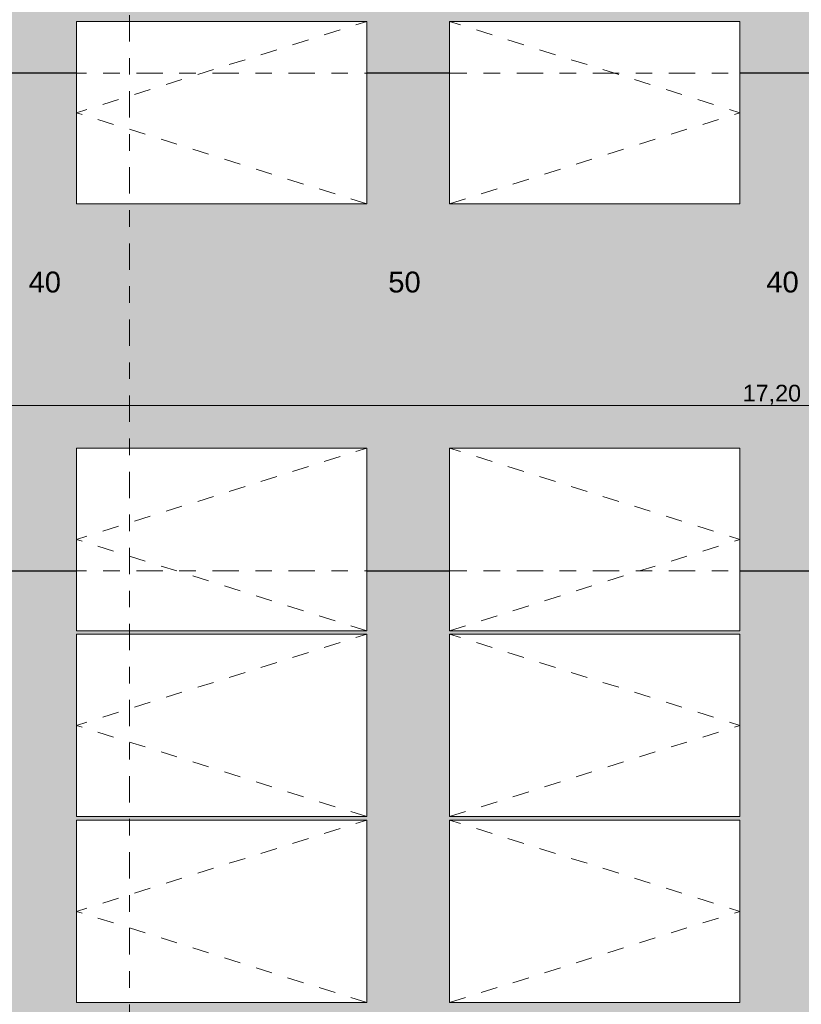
# Model space of a CAD drawing. Header units: metres. Extents: x -180 to 4, y -47 to 4.
# Tile 160 of 256: x -91.83 to -87.12, y -25.56 to -19.62. Entities that reach past the tile are written whole.
import ezdxf

# ---------------------------------------------------------------- set-up
doc = ezdxf.new("R2010")
doc.units = ezdxf.units.M
doc.header["$LTSCALE"] = 0.05
doc.header["$PDMODE"] = 1
doc.header["$PDSIZE"] = -2
doc.linetypes.add('Linienart-53', pattern=[5.291531, 3.175, -1.058062, 0.352704, -0.705764])
doc.linetypes.add('VW-01 Strichlinie kurz', pattern=[1.999894, 0.999947, -0.999947])
doc.layers.get('0').update_dxf_attribs({"lineweight": 25})
for name, color, linetype, lineweight, true_color in [('30 -35 Decken- 1 Konstruktion-Träger- Stahlbeton', 7, 'Continuous', 13, 0x33aa00), ('30 -35 Decken- 11 Bodendurchbruch', 7, 'Continuous', 15, 0x599559), ('30 -36 Dächer- 1 Konstruktion', 7, 'Continuous', 35, 0x6666cc), ('30 -36 Dächer- 3 Dachbeläge', 7, 'Continuous', 15, 0x9999ff), ('30 -36 Dächer- 3 Dachbeläge Gründach', 250, 'Continuous', 9, 0x333333), ('40 -44 Elektr. Anlagen- 2 Eigenstromversorgungsanlagen', 7, 'Continuous', 5, 0xff6633), ('70 -72 Beschriftung- 1 Beschriftung allgemein', 7, 'Continuous', 9, 0xff6633), ('70 -76 Bemaßung- 2 Allgemein', 7, 'Continuous', 5, 0x6666cc), ('Dachflächen Moblierung', 7, 'Continuous', 9, 0x888888)]:
    doc.layers.add(name, color=color, linetype=linetype, lineweight=lineweight, true_color=true_color)
doc.layers.add('70 -71 Achsen- 1 Gebäudeachsen', color=7, linetype='Linienart-53', lineweight=18)
doc.layers.add('Keine', color=7, linetype='Continuous', lineweight=9)
doc.styles.add('Arial', font='arial.ttf')
doc.dimstyles.new('k+k_klein', dxfattribs={"dimtxt": 0.075516, "dimasz": 0.05302, "dimexe": 0.05, "dimexo": 0.15, "dimgap": 0.005, "dimtad": 1, "dimdec": 3, "dimtxsty": 'Arial', "dimblk": 'VW_SLASH-2', "dimblk1": 'VW_SLASH-2', "dimblk2": 'VW_SLASH-2', "dimcen": 0, "dimdle": 0.025, "dimadec": 3, "dimazin": 0, "dimtfac": 0.75, "dimtdec": 3, "dimtix": 1, "dimtmove": 0, "dimatfit": 0, "dimldrblk": 'VW_FILLEDARROW', "dimfxl": 0.1, "dimfxlon": 1, "dimfrac": 2, "dimtolj": 1, "dimarcsym": 0})

# ---------------------------------------------------------------- blocks, each defined once
blk = doc.blocks.new('Gruppe')
at = {"color": 255, "linetype": 'Continuous', "lineweight": 5, "transparency": 33554687}
for points in [[(-99.811, -19.947), (-74.281, -19.947), (-74.281, -20.337), (-50.311, -20.337), (-50.311, -19.947), (-24.781, -19.947), (-24.781, -20.337), (-0.031, -20.337), (-0.031, -11.697), (-33.811, -11.697), (-33.811, -11.307), (-49.531, -11.307), (-49.531, -11.697), (-83.311, -11.697), (-83.311, -11.307), (-99.811, -11.307)], [(-74.281, -31.587), (-99.811, -31.587), (-99.811, -22.947), (-74.281, -22.947)]]:
    blk.add_wipeout(points, dxfattribs=at).dxf.layer = '30 -36 Dächer- 1 Konstruktion'
at = {"layer": '30 -36 Dächer- 1 Konstruktion', "color": 7, "linetype": 'Continuous', "lineweight": 5, "transparency": 33554687, "flags": 128}
for points in [[(-99.811, -19.947), (-74.281, -19.947), (-74.281, -20.337), (-50.311, -20.337), (-50.311, -19.947), (-24.781, -19.947), (-24.781, -20.337), (-0.031, -20.337), (-0.031, -11.697), (-33.811, -11.697), (-33.811, -11.307), (-49.531, -11.307), (-49.531, -11.697), (-83.311, -11.697), (-83.311, -11.307), (-99.811, -11.307)], [(-74.281, -31.587), (-99.811, -31.587), (-99.811, -22.947), (-74.281, -22.947)]]:
    blk.add_lwpolyline(points, close=True, dxfattribs=at)
at = {"color": 255, "linetype": 'Continuous', "lineweight": 5, "transparency": 33554687}
for points in [[(-99.811, -19.947), (-74.281, -19.947), (-74.281, -20.337), (-50.311, -20.337), (-50.311, -19.947), (-24.781, -19.947), (-24.781, -20.337), (-0.031, -20.337), (-0.031, -11.697), (-33.811, -11.697), (-33.811, -11.307), (-49.531, -11.307), (-49.531, -11.697), (-83.311, -11.697), (-83.311, -11.307), (-99.811, -11.307)], [(-74.281, -31.587), (-99.811, -31.587), (-99.811, -22.947), (-74.281, -22.947)]]:
    blk.add_wipeout(points, dxfattribs=at).dxf.layer = '30 -36 Dächer- 1 Konstruktion'
at = {"layer": '30 -36 Dächer- 1 Konstruktion', "color": 7, "linetype": 'Continuous', "lineweight": 5, "transparency": 33554687, "flags": 128}
for points in [[(-99.811, -19.947), (-74.281, -19.947), (-74.281, -20.337), (-50.311, -20.337), (-50.311, -19.947), (-24.781, -19.947), (-24.781, -20.337), (-0.031, -20.337), (-0.031, -11.697), (-33.811, -11.697), (-33.811, -11.307), (-49.531, -11.307), (-49.531, -11.697), (-83.311, -11.697), (-83.311, -11.307), (-99.811, -11.307)], [(-74.281, -31.587), (-99.811, -31.587), (-99.811, -22.947), (-74.281, -22.947)]]:
    blk.add_lwpolyline(points, close=True, dxfattribs=at)
at = {"color": 255, "linetype": 'Continuous', "lineweight": 5, "transparency": 33554687}
for points in [[(-99.811, -19.947), (-74.281, -19.947), (-74.281, -20.337), (-50.311, -20.337), (-50.311, -19.947), (-24.781, -19.947), (-24.781, -20.337), (-0.031, -20.337), (-0.031, -11.697), (-33.811, -11.697), (-33.811, -11.307), (-49.531, -11.307), (-49.531, -11.697), (-83.311, -11.697), (-83.311, -11.307), (-99.811, -11.307)], [(-74.281, -31.587), (-99.811, -31.587), (-99.811, -22.947), (-74.281, -22.947)]]:
    blk.add_wipeout(points, dxfattribs=at).dxf.layer = '30 -36 Dächer- 1 Konstruktion'
at = {"layer": '30 -36 Dächer- 1 Konstruktion', "color": 7, "linetype": 'Continuous', "lineweight": 5, "transparency": 33554687, "flags": 128}
for points in [[(-99.811, -19.947), (-74.281, -19.947), (-74.281, -20.337), (-50.311, -20.337), (-50.311, -19.947), (-24.781, -19.947), (-24.781, -20.337), (-0.031, -20.337), (-0.031, -11.697), (-33.811, -11.697), (-33.811, -11.307), (-49.531, -11.307), (-49.531, -11.697), (-83.311, -11.697), (-83.311, -11.307), (-99.811, -11.307)], [(-74.281, -31.587), (-99.811, -31.587), (-99.811, -22.947), (-74.281, -22.947)]]:
    blk.add_lwpolyline(points, close=True, dxfattribs=at)
at = {"color": 255, "linetype": 'Continuous', "lineweight": 5, "transparency": 33554687}
for points in [[(-99.811, -19.947), (-74.281, -19.947), (-74.281, -20.337), (-50.311, -20.337), (-50.311, -19.947), (-24.781, -19.947), (-24.781, -20.337), (-0.031, -20.337), (-0.031, -11.697), (-33.811, -11.697), (-33.811, -11.307), (-49.531, -11.307), (-49.531, -11.697), (-83.311, -11.697), (-83.311, -11.307), (-99.811, -11.307)], [(-74.281, -31.587), (-99.811, -31.587), (-99.811, -22.947), (-74.281, -22.947)]]:
    blk.add_wipeout(points, dxfattribs=at).dxf.layer = '30 -36 Dächer- 1 Konstruktion'
at = {"layer": '30 -36 Dächer- 1 Konstruktion', "color": 7, "linetype": 'Continuous', "lineweight": 5, "transparency": 33554687, "flags": 128}
for points in [[(-99.811, -19.947), (-74.281, -19.947), (-74.281, -20.337), (-50.311, -20.337), (-50.311, -19.947), (-24.781, -19.947), (-24.781, -20.337), (-0.031, -20.337), (-0.031, -11.697), (-33.811, -11.697), (-33.811, -11.307), (-49.531, -11.307), (-49.531, -11.697), (-83.311, -11.697), (-83.311, -11.307), (-99.811, -11.307)], [(-74.281, -31.587), (-99.811, -31.587), (-99.811, -22.947), (-74.281, -22.947)]]:
    blk.add_lwpolyline(points, close=True, dxfattribs=at)
at = {"color": 255, "linetype": 'Continuous', "lineweight": 5, "transparency": 33554687}
for points in [[(-99.811, -19.947), (-74.281, -19.947), (-74.281, -20.337), (-50.311, -20.337), (-50.311, -19.947), (-24.781, -19.947), (-24.781, -20.337), (-0.031, -20.337), (-0.031, -11.697), (-33.811, -11.697), (-33.811, -11.307), (-49.531, -11.307), (-49.531, -11.697), (-83.311, -11.697), (-83.311, -11.307), (-99.811, -11.307)], [(-74.281, -31.587), (-99.811, -31.587), (-99.811, -22.947), (-74.281, -22.947)]]:
    blk.add_wipeout(points, dxfattribs=at).dxf.layer = '30 -36 Dächer- 1 Konstruktion'
at = {"layer": '30 -36 Dächer- 1 Konstruktion', "color": 7, "linetype": 'Continuous', "lineweight": 5, "transparency": 33554687, "flags": 128}
for points in [[(-99.811, -19.947), (-74.281, -19.947), (-74.281, -20.337), (-50.311, -20.337), (-50.311, -19.947), (-24.781, -19.947), (-24.781, -20.337), (-0.031, -20.337), (-0.031, -11.697), (-33.811, -11.697), (-33.811, -11.307), (-49.531, -11.307), (-49.531, -11.697), (-83.311, -11.697), (-83.311, -11.307), (-99.811, -11.307)], [(-74.281, -31.587), (-99.811, -31.587), (-99.811, -22.947), (-74.281, -22.947)]]:
    blk.add_lwpolyline(points, close=True, dxfattribs=at)
blk = doc.blocks.new('Gruppe-1')
at = {"color": 255, "linetype": 'Continuous', "lineweight": 5, "transparency": 33554687}
blk.add_wipeout([(-99.811, -19.947), (-74.281, -19.947), (-74.281, -22.947), (-99.811, -22.947)], dxfattribs=at).dxf.layer = '30 -36 Dächer- 1 Konstruktion'
at = {"layer": '30 -36 Dächer- 1 Konstruktion', "color": 7, "linetype": 'Continuous', "lineweight": 5, "transparency": 33554687, "flags": 128}
blk.add_lwpolyline([(-99.811, -19.947), (-74.281, -19.947), (-74.281, -22.947), (-99.811, -22.947)], close=True, dxfattribs=at)
at = {"color": 255, "linetype": 'Continuous', "lineweight": 5, "transparency": 33554687}
blk.add_wipeout([(-99.811, -19.947), (-74.281, -19.947), (-74.281, -22.947), (-99.811, -22.947)], dxfattribs=at).dxf.layer = '30 -36 Dächer- 1 Konstruktion'
at = {"layer": '30 -36 Dächer- 1 Konstruktion', "color": 7, "linetype": 'Continuous', "lineweight": 5, "transparency": 33554687, "flags": 128}
blk.add_lwpolyline([(-99.811, -19.947), (-74.281, -19.947), (-74.281, -22.947), (-99.811, -22.947)], close=True, dxfattribs=at)
at = {"color": 255, "linetype": 'Continuous', "lineweight": 5, "transparency": 33554687}
blk.add_wipeout([(-99.811, -19.947), (-74.281, -19.947), (-74.281, -22.947), (-99.811, -22.947)], dxfattribs=at).dxf.layer = '30 -36 Dächer- 1 Konstruktion'
at = {"layer": '30 -36 Dächer- 1 Konstruktion', "color": 7, "linetype": 'Continuous', "lineweight": 5, "transparency": 33554687, "flags": 128}
blk.add_lwpolyline([(-99.811, -19.947), (-74.281, -19.947), (-74.281, -22.947), (-99.811, -22.947)], close=True, dxfattribs=at)
at = {"color": 255, "linetype": 'Continuous', "lineweight": 5, "transparency": 33554687}
blk.add_wipeout([(-99.811, -19.947), (-74.281, -19.947), (-74.281, -22.947), (-99.811, -22.947)], dxfattribs=at).dxf.layer = '30 -36 Dächer- 1 Konstruktion'
at = {"layer": '30 -36 Dächer- 1 Konstruktion', "color": 7, "linetype": 'Continuous', "lineweight": 5, "transparency": 33554687, "flags": 128}
blk.add_lwpolyline([(-99.811, -19.947), (-74.281, -19.947), (-74.281, -22.947), (-99.811, -22.947)], close=True, dxfattribs=at)
at = {"color": 255, "linetype": 'Continuous', "lineweight": 5, "transparency": 33554687}
blk.add_wipeout([(-99.811, -19.947), (-74.281, -19.947), (-74.281, -22.947), (-99.811, -22.947)], dxfattribs=at).dxf.layer = '30 -36 Dächer- 1 Konstruktion'
at = {"layer": '30 -36 Dächer- 1 Konstruktion', "color": 7, "linetype": 'Continuous', "lineweight": 5, "transparency": 33554687, "flags": 128}
blk.add_lwpolyline([(-99.811, -19.947), (-74.281, -19.947), (-74.281, -22.947), (-99.811, -22.947)], close=True, dxfattribs=at)
blk = doc.blocks.new('_04-Dach (2D)')
at = {"layer": '30 -36 Dächer- 1 Konstruktion', "flags": 128}
for points in [[(-99.811, -19.947), (-74.281, -19.947), (-74.281, -20.337), (-50.311, -20.337), (-50.311, -19.947), (-24.781, -19.947), (-24.781, -20.337), (-0.031, -20.337), (-0.031, -11.697), (-33.811, -11.697), (-33.811, -11.307), (-49.531, -11.307), (-49.531, -11.697), (-83.311, -11.697), (-83.311, -11.307), (-99.811, -11.307)], [(-74.281, -31.587), (-99.811, -31.587), (-99.811, -22.947), (-74.281, -22.947)]]:
    blk.add_lwpolyline(points, close=True, dxfattribs=at)
at = {"layer": '30 -36 Dächer- 1 Konstruktion', "color": 7, "linetype": 'Continuous', "lineweight": 25, "transparency": 33554687}
for points in [[(-74.281, -19.947), (-74.281, -19.947), (-99.811, -19.947), (-99.811, -19.947), (-74.281, -19.947)], [(-99.811, -19.947), (-74.281, -19.947)], [(-74.281, -19.947), (-99.811, -19.947)], [(-99.811, -22.947), (-99.811, -22.947), (-74.281, -22.947), (-74.281, -22.947), (-99.811, -22.947)], [(-99.811, -22.947), (-99.811, -31.587), (-74.281, -31.587), (-74.281, -22.947), (-99.811, -22.947)], [(-74.281, -22.947), (-74.281, -31.587), (-99.811, -31.587), (-99.811, -22.947), (-74.281, -22.947)]]:
    blk.add_lwpolyline(points, dxfattribs=at)
at = {"layer": '30 -36 Dächer- 1 Konstruktion', "color": 7, "linetype": 'Continuous', "lineweight": 5, "transparency": 33554687}
for points in [[(-74.281, -19.947), (-74.281, -19.947), (-99.811, -19.947), (-99.811, -19.947), (-74.281, -19.947)], [(-99.811, -19.947), (-74.281, -19.947)], [(-74.281, -19.947), (-99.811, -19.947)], [(-74.281, -19.947), (-74.281, -19.947), (-99.811, -19.947), (-99.811, -19.947), (-74.281, -19.947)], [(-99.811, -19.947), (-74.281, -19.947)], [(-74.281, -19.947), (-99.811, -19.947)], [(-74.281, -19.947), (-74.281, -19.947), (-99.811, -19.947), (-99.811, -19.947), (-74.281, -19.947)], [(-99.811, -19.947), (-74.281, -19.947)], [(-74.281, -19.947), (-99.811, -19.947)], [(-99.811, -22.947), (-99.811, -22.947), (-74.281, -22.947), (-74.281, -22.947), (-99.811, -22.947)], [(-99.811, -22.947), (-99.811, -31.587), (-74.281, -31.587), (-74.281, -22.947), (-99.811, -22.947)], [(-74.281, -22.947), (-74.281, -31.587), (-99.811, -31.587), (-99.811, -22.947), (-74.281, -22.947)], [(-99.811, -22.947), (-99.811, -22.947), (-74.281, -22.947), (-74.281, -22.947), (-99.811, -22.947)], [(-99.811, -22.947), (-99.811, -31.587), (-74.281, -31.587), (-74.281, -22.947), (-99.811, -22.947)], [(-74.281, -22.947), (-74.281, -31.587), (-99.811, -31.587), (-99.811, -22.947), (-74.281, -22.947)], [(-99.811, -22.947), (-99.811, -22.947), (-74.281, -22.947), (-74.281, -22.947), (-99.811, -22.947)], [(-99.811, -22.947), (-99.811, -31.587), (-74.281, -31.587), (-74.281, -22.947), (-99.811, -22.947)], [(-74.281, -22.947), (-74.281, -31.587), (-99.811, -31.587), (-99.811, -22.947), (-74.281, -22.947)]]:
    blk.add_lwpolyline(points, dxfattribs=at)
at = {"layer": '30 -36 Dächer- 1 Konstruktion', "color": 7, "linetype": 'Continuous', "lineweight": 13, "transparency": 33554687}
for points in [[(-74.281, -19.947), (-74.281, -19.947), (-99.811, -19.947), (-99.811, -19.947), (-74.281, -19.947)], [(-99.811, -19.947), (-74.281, -19.947)], [(-74.281, -19.947), (-99.811, -19.947)], [(-99.811, -22.947), (-99.811, -22.947), (-74.281, -22.947), (-74.281, -22.947), (-99.811, -22.947)], [(-99.811, -22.947), (-99.811, -31.587), (-74.281, -31.587), (-74.281, -22.947), (-99.811, -22.947)], [(-74.281, -22.947), (-74.281, -31.587), (-99.811, -31.587), (-99.811, -22.947), (-74.281, -22.947)]]:
    blk.add_lwpolyline(points, dxfattribs=at)
at = {"layer": '30 -35 Decken- 1 Konstruktion-Träger- Stahlbeton', "color": 7}
blk.add_blockref('Gruppe', (0, 0), dxfattribs=at)
at = {"layer": '30 -36 Dächer- 1 Konstruktion', "flags": 128}
blk.add_lwpolyline([(-99.811, -19.947), (-74.281, -19.947), (-74.281, -22.947), (-99.811, -22.947)], close=True, dxfattribs=at)
at = {"layer": '30 -36 Dächer- 1 Konstruktion', "color": 7, "linetype": 'Continuous', "lineweight": 25, "transparency": 33554687}
for points in [[(-99.811, -19.947), (-99.811, -19.947), (-74.281, -19.947), (-74.281, -19.947), (-99.811, -19.947)], [(-74.281, -22.947), (-74.281, -19.947), (-99.811, -19.947), (-99.811, -22.947), (-74.281, -22.947)], [(-99.811, -22.947), (-99.811, -19.947), (-74.281, -19.947), (-74.281, -22.947), (-99.811, -22.947)], [(-74.281, -22.947), (-74.281, -22.947), (-99.811, -22.947), (-99.811, -22.947), (-74.281, -22.947)]]:
    blk.add_lwpolyline(points, dxfattribs=at)
at = {"layer": '30 -36 Dächer- 1 Konstruktion', "color": 7, "linetype": 'Continuous', "lineweight": 5, "transparency": 33554687}
for points in [[(-99.811, -19.947), (-99.811, -19.947), (-74.281, -19.947), (-74.281, -19.947), (-99.811, -19.947)], [(-74.281, -22.947), (-74.281, -19.947), (-99.811, -19.947), (-99.811, -22.947), (-74.281, -22.947)], [(-99.811, -22.947), (-99.811, -19.947), (-74.281, -19.947), (-74.281, -22.947), (-99.811, -22.947)], [(-99.811, -19.947), (-99.811, -19.947), (-74.281, -19.947), (-74.281, -19.947), (-99.811, -19.947)], [(-74.281, -22.947), (-74.281, -19.947), (-99.811, -19.947), (-99.811, -22.947), (-74.281, -22.947)], [(-99.811, -22.947), (-99.811, -19.947), (-74.281, -19.947), (-74.281, -22.947), (-99.811, -22.947)], [(-99.811, -19.947), (-99.811, -19.947), (-74.281, -19.947), (-74.281, -19.947), (-99.811, -19.947)], [(-74.281, -22.947), (-74.281, -19.947), (-99.811, -19.947), (-99.811, -22.947), (-74.281, -22.947)], [(-99.811, -22.947), (-99.811, -19.947), (-74.281, -19.947), (-74.281, -22.947), (-99.811, -22.947)], [(-74.281, -22.947), (-74.281, -22.947), (-99.811, -22.947), (-99.811, -22.947), (-74.281, -22.947)], [(-74.281, -22.947), (-74.281, -22.947), (-99.811, -22.947), (-99.811, -22.947), (-74.281, -22.947)], [(-74.281, -22.947), (-74.281, -22.947), (-99.811, -22.947), (-99.811, -22.947), (-74.281, -22.947)]]:
    blk.add_lwpolyline(points, dxfattribs=at)
at = {"layer": '30 -36 Dächer- 1 Konstruktion', "color": 7, "linetype": 'Continuous', "lineweight": 13, "transparency": 33554687}
for points in [[(-99.811, -19.947), (-99.811, -19.947), (-74.281, -19.947), (-74.281, -19.947), (-99.811, -19.947)], [(-74.281, -22.947), (-74.281, -19.947), (-99.811, -19.947), (-99.811, -22.947), (-74.281, -22.947)], [(-99.811, -22.947), (-99.811, -19.947), (-74.281, -19.947), (-74.281, -22.947), (-99.811, -22.947)], [(-74.281, -22.947), (-74.281, -22.947), (-99.811, -22.947), (-99.811, -22.947), (-74.281, -22.947)]]:
    blk.add_lwpolyline(points, dxfattribs=at)
at = {"layer": '30 -35 Decken- 1 Konstruktion-Träger- Stahlbeton', "color": 7}
blk.add_blockref('Gruppe-1', (0, 0), dxfattribs=at)
blk = doc.blocks.new('Gruppe-232')
at = {"color": 255, "linetype": 'Continuous', "lineweight": 9, "transparency": 33554687}
blk.add_wipeout([(-91.49, -22.2072), (-89.74, -22.2072), (-89.74, -23.3072), (-91.49, -23.3072)], dxfattribs=at).dxf.layer = '40 -44 Elektr. Anlagen- 2 Eigenstromversorgungsanlagen'
at = {"layer": '40 -44 Elektr. Anlagen- 2 Eigenstromversorgungsanlagen', "color": 7, "linetype": 'Continuous', "lineweight": 9, "transparency": 33554687, "flags": 128}
blk.add_lwpolyline([(-91.49, -22.2072), (-89.74, -22.2072), (-89.74, -23.3072), (-91.49, -23.3072)], close=True, dxfattribs=at)
at = {"layer": 'Dachflächen Moblierung', "color": 8, "linetype": 'VW-01 Strichlinie kurz', "lineweight": 5, "flags": 128}
blk.add_lwpolyline([(-89.74, -23.3072), (-91.49, -22.7572), (-89.74, -22.2072)], dxfattribs=at)
blk = doc.blocks.new('Gruppe-233')
at = {"color": 255, "linetype": 'Continuous', "lineweight": 9, "transparency": 33554687}
blk.add_wipeout([(-91.49, -23.3282), (-89.74, -23.3282), (-89.74, -24.4282), (-91.49, -24.4282)], dxfattribs=at).dxf.layer = '40 -44 Elektr. Anlagen- 2 Eigenstromversorgungsanlagen'
at = {"layer": '40 -44 Elektr. Anlagen- 2 Eigenstromversorgungsanlagen', "color": 7, "linetype": 'Continuous', "lineweight": 9, "transparency": 33554687, "flags": 128}
blk.add_lwpolyline([(-91.49, -23.3282), (-89.74, -23.3282), (-89.74, -24.4282), (-91.49, -24.4282)], close=True, dxfattribs=at)
at = {"layer": 'Dachflächen Moblierung', "color": 8, "linetype": 'VW-01 Strichlinie kurz', "lineweight": 5, "flags": 128}
blk.add_lwpolyline([(-89.74, -24.4282), (-91.49, -23.8782), (-89.74, -23.3282)], dxfattribs=at)
blk = doc.blocks.new('Gruppe-234')
at = {"color": 255, "linetype": 'Continuous', "lineweight": 9, "transparency": 33554687}
blk.add_wipeout([(-91.49, -24.4492), (-89.74, -24.4492), (-89.74, -25.5492), (-91.49, -25.5492)], dxfattribs=at).dxf.layer = '40 -44 Elektr. Anlagen- 2 Eigenstromversorgungsanlagen'
at = {"layer": '40 -44 Elektr. Anlagen- 2 Eigenstromversorgungsanlagen', "color": 7, "linetype": 'Continuous', "lineweight": 9, "transparency": 33554687, "flags": 128}
blk.add_lwpolyline([(-91.49, -24.4492), (-89.74, -24.4492), (-89.74, -25.5492), (-91.49, -25.5492)], close=True, dxfattribs=at)
at = {"layer": 'Dachflächen Moblierung', "color": 8, "linetype": 'VW-01 Strichlinie kurz', "lineweight": 5, "flags": 128}
blk.add_lwpolyline([(-89.74, -25.5492), (-91.49, -24.9992), (-89.74, -24.4492)], dxfattribs=at)
blk = doc.blocks.new('Gruppe-237')
at = {"color": 255, "linetype": 'Continuous', "lineweight": 9, "transparency": 33554687}
blk.add_wipeout([(-89.24, -22.2072), (-87.49, -22.2072), (-87.49, -23.3072), (-89.24, -23.3072)], dxfattribs=at).dxf.layer = '40 -44 Elektr. Anlagen- 2 Eigenstromversorgungsanlagen'
at = {"layer": '40 -44 Elektr. Anlagen- 2 Eigenstromversorgungsanlagen', "color": 7, "linetype": 'Continuous', "lineweight": 9, "transparency": 33554687, "flags": 128}
blk.add_lwpolyline([(-89.24, -22.2072), (-87.49, -22.2072), (-87.49, -23.3072), (-89.24, -23.3072)], close=True, dxfattribs=at)
at = {"layer": 'Dachflächen Moblierung', "color": 8, "linetype": 'VW-01 Strichlinie kurz', "lineweight": 5, "flags": 128}
blk.add_lwpolyline([(-89.24, -23.3072), (-87.49, -22.7572), (-89.24, -22.2072)], dxfattribs=at)
blk = doc.blocks.new('Gruppe-238')
at = {"color": 255, "linetype": 'Continuous', "lineweight": 9, "transparency": 33554687}
blk.add_wipeout([(-89.24, -23.3282), (-87.49, -23.3282), (-87.49, -24.4282), (-89.24, -24.4282)], dxfattribs=at).dxf.layer = '40 -44 Elektr. Anlagen- 2 Eigenstromversorgungsanlagen'
at = {"layer": '40 -44 Elektr. Anlagen- 2 Eigenstromversorgungsanlagen', "color": 7, "linetype": 'Continuous', "lineweight": 9, "transparency": 33554687, "flags": 128}
blk.add_lwpolyline([(-89.24, -23.3282), (-87.49, -23.3282), (-87.49, -24.4282), (-89.24, -24.4282)], close=True, dxfattribs=at)
at = {"layer": 'Dachflächen Moblierung', "color": 8, "linetype": 'VW-01 Strichlinie kurz', "lineweight": 5, "flags": 128}
blk.add_lwpolyline([(-89.24, -24.4282), (-87.49, -23.8782), (-89.24, -23.3282)], dxfattribs=at)
blk = doc.blocks.new('Gruppe-239')
at = {"color": 255, "linetype": 'Continuous', "lineweight": 9, "transparency": 33554687}
blk.add_wipeout([(-89.24, -24.4492), (-87.49, -24.4492), (-87.49, -25.5492), (-89.24, -25.5492)], dxfattribs=at).dxf.layer = '40 -44 Elektr. Anlagen- 2 Eigenstromversorgungsanlagen'
at = {"layer": '40 -44 Elektr. Anlagen- 2 Eigenstromversorgungsanlagen', "color": 7, "linetype": 'Continuous', "lineweight": 9, "transparency": 33554687, "flags": 128}
blk.add_lwpolyline([(-89.24, -24.4492), (-87.49, -24.4492), (-87.49, -25.5492), (-89.24, -25.5492)], close=True, dxfattribs=at)
at = {"layer": 'Dachflächen Moblierung', "color": 8, "linetype": 'VW-01 Strichlinie kurz', "lineweight": 5, "flags": 128}
blk.add_lwpolyline([(-89.24, -25.5492), (-87.49, -24.9992), (-89.24, -24.4492)], dxfattribs=at)
blk = doc.blocks.new('Gruppe-276')
at = {"color": 255, "linetype": 'Continuous', "lineweight": 9, "transparency": 33554687}
blk.add_wipeout([(-91.49, -19.6345), (-89.74, -19.6345), (-89.74, -20.7345), (-91.49, -20.7345)], dxfattribs=at).dxf.layer = '40 -44 Elektr. Anlagen- 2 Eigenstromversorgungsanlagen'
at = {"layer": '40 -44 Elektr. Anlagen- 2 Eigenstromversorgungsanlagen', "color": 7, "linetype": 'Continuous', "lineweight": 9, "transparency": 33554687, "flags": 128}
blk.add_lwpolyline([(-91.49, -19.6345), (-89.74, -19.6345), (-89.74, -20.7345), (-91.49, -20.7345)], close=True, dxfattribs=at)
at = {"layer": 'Dachflächen Moblierung', "color": 8, "linetype": 'VW-01 Strichlinie kurz', "lineweight": 5, "flags": 128}
blk.add_lwpolyline([(-89.74, -20.7345), (-91.49, -20.1845), (-89.74, -19.6345)], dxfattribs=at)
blk = doc.blocks.new('Gruppe-281')
at = {"color": 255, "linetype": 'Continuous', "lineweight": 9, "transparency": 33554687}
blk.add_wipeout([(-89.24, -19.6345), (-87.49, -19.6345), (-87.49, -20.7345), (-89.24, -20.7345)], dxfattribs=at).dxf.layer = '40 -44 Elektr. Anlagen- 2 Eigenstromversorgungsanlagen'
at = {"layer": '40 -44 Elektr. Anlagen- 2 Eigenstromversorgungsanlagen', "color": 7, "linetype": 'Continuous', "lineweight": 9, "transparency": 33554687, "flags": 128}
blk.add_lwpolyline([(-89.24, -19.6345), (-87.49, -19.6345), (-87.49, -20.7345), (-89.24, -20.7345)], close=True, dxfattribs=at)
at = {"layer": 'Dachflächen Moblierung', "color": 8, "linetype": 'VW-01 Strichlinie kurz', "lineweight": 5, "flags": 128}
blk.add_lwpolyline([(-89.24, -20.7345), (-87.49, -20.1845), (-89.24, -19.6345)], dxfattribs=at)
blk = doc.blocks.new('Gruppe-329')
at = {"layer": '70 -72 Beschriftung- 1 Beschriftung allgemein', "color": 7, "transparency": 33554687}
for name in ['Gruppe-281', 'Gruppe-237']:
    blk.add_blockref(name, (0, 0), dxfattribs=at)
at = {"layer": 'Keine', "color": 7, "transparency": 33554687}
for name in ['Gruppe-276', 'Gruppe-232']:
    blk.add_blockref(name, (0, 0), dxfattribs=at)
at = {"layer": '70 -72 Beschriftung- 1 Beschriftung allgemein', "char_height": 0.12586, "attachment_point": 1, "line_spacing_factor": 0.970891, "style": 'Arial'}
for s, insert in [('40', (-91.7797, -21.1425)), ('50', (-89.61, -21.1425)), ('40', (-87.33, -21.1425))]:
    blk.add_mtext(s, dxfattribs=dict(at, insert=insert))
at = {"layer": '70 -72 Beschriftung- 1 Beschriftung allgemein', "color": 7, "transparency": 33554687}
blk.add_blockref('Gruppe-238', (0, 0), dxfattribs=at)
at = {"layer": 'Keine', "color": 7, "transparency": 33554687}
blk.add_blockref('Gruppe-233', (0, 0), dxfattribs=at)
at = {"layer": '70 -72 Beschriftung- 1 Beschriftung allgemein', "color": 7, "transparency": 33554687}
blk.add_blockref('Gruppe-239', (0, 0), dxfattribs=at)
at = {"layer": 'Keine', "color": 7, "transparency": 33554687}
blk.add_blockref('Gruppe-234', (0, 0), dxfattribs=at)
blk = doc.blocks.new('Gruppe-365')
at = {"layer": '30 -36 Dächer- 3 Dachbeläge Gründach', "linetype": 'Continuous', "lineweight": 0, "true_color": 0xe7eedf}
h = blk.add_hatch(color=254, dxfattribs=at)
h.paths.add_polyline_path([(-81.5037, -5.5564), (-81.5037, -3.5964), (-82.636, -3.5964), (-82.636, -0.732), (-50.206, -0.732), (-50.206, -10.572), (-51.971, -10.572), (-51.971, -13.7471), (-74.9949, -13.7471), (-74.9949, -30.912), (-99.136, -30.912), (-99.136, -11.982), (-82.636, -11.982), (-82.636, -9.597), (-78.391, -9.597), (-78.391, -7.647), (-82.636, -7.647), (-82.636, -5.5564)])
h.paths.add_polyline_path([(-64.4827, -11.9745), (-64.4827, -8.3855), (-72.8267, -8.3855), (-72.8267, -11.9745)])
at = {"color": 255, "lineweight": 9}
blk.add_wipeout([(-74.6216, -0.277), (-74.6216, -0.732), (-82.636, -0.732), (-82.636, -3.5964), (-81.5037, -3.5964), (-81.5037, -5.5564), (-82.636, -5.5564), (-82.636, -7.647), (-78.391, -7.647), (-78.391, -9.597), (-82.636, -9.597), (-82.636, -11.982), (-99.136, -11.982), (-99.136, -30.912), (-74.9949, -30.912), (-74.9949, -13.7471), (-74.6216, -13.7471), (-74.6216, -31.367), (-99.591, -31.367), (-99.591, -11.527), (-83.091, -11.527), (-83.091, -0.277)], dxfattribs=at).dxf.layer = '30 -36 Dächer- 3 Dachbeläge'
at = {"layer": 'Keine', "color": 7, "transparency": 33554687}
blk.add_blockref('Gruppe-329', (0, 0), dxfattribs=at)
blk = doc.blocks.new('_Dach_2D (2D)')
at = {"layer": '30 -35 Decken- 11 Bodendurchbruch', "color": 7}
blk.add_blockref('Gruppe-365', (0, 0), dxfattribs=at)
blk = doc.blocks.new('VW_SLASH-2')
at = {"color": 0, "linetype": 'ByBlock', "lineweight": -2, "transparency": 16777216}
blk.add_line((0.47, 0), (-1, 0), dxfattribs=at)
at = {"color": 0, "lineweight": 5, "transparency": 16777216, "flags": 128}
blk.add_lwpolyline([(0.5, 0.5), (-0.5, -0.5)], dxfattribs=at)
blk = doc.blocks.new('*D2802')
at = {"layer": '70 -76 Bemaßung- 2 Allgemein', "color": 0, "linetype": 'Continuous', "lineweight": -2, "transparency": 33554687}
for p, q in [((-95.8866, -22.05), (-95.8866, -21.9)), ((-78.7065, -22.05), (-78.7065, -21.9)), ((-78.7595, -21.95), (-95.8336, -21.95))]:
    blk.add_line(p, q, dxfattribs=at)
at = {"layer": 'Defpoints', "color": 0, "transparency": 33554687}
for p in [(-95.8866, -21.95), (-78.7065, -22.44), (-95.8866, -24.4512)]:
    blk.add_point(p, dxfattribs=at)
at = {"layer": '70 -76 Bemaßung- 2 Allgemein', "color": 0, "lineweight": -2, "xscale": 0.05302001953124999, "yscale": 0.05302001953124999, "zscale": 0.05302001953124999, "rotation": 180}
blk.add_blockref('VW_SLASH-2', (-95.8866, -21.95), dxfattribs=at)
at = {"layer": '70 -76 Bemaßung- 2 Allgemein', "color": 0, "lineweight": -2, "xscale": 0.05302001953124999, "yscale": 0.05302001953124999, "zscale": 0.05302001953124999}
blk.add_blockref('VW_SLASH-2', (-78.7065, -21.95), dxfattribs=at)
at = {"layer": '70 -76 Bemaßung- 2 Allgemein', "color": 0, "lineweight": 5, "transparency": 33554687, "insert": (-87.2965, -21.8845), "char_height": 0.10069, "attachment_point": 5, "style": 'Arial'}
blk.add_mtext('\\A1;17,20', dxfattribs=at)
blk = doc.blocks.new('VW_FILLEDARROW')
at = {"linetype": 'Continuous', "lineweight": 0, "transparency": 16777216}
blk.add_hatch(color=0, dxfattribs=at).paths.add_polyline_path([(-2.83, 0.76), (0, 0), (-2.83, -0.76)])
at = {"color": 0, "lineweight": 5, "transparency": 16777216, "flags": 128}
blk.add_lwpolyline([(-2.83, 0.76), (0, 0), (-2.83, -0.76)], close=True, dxfattribs=at)
blk = doc.blocks.new('_Achsen (3D)')
at = {"layer": '70 -71 Achsen- 1 Gebäudeachsen', "transparency": 33554687}
for p, q in [((-91.171, 3.8), (-91.171, -46.172)), ((-179.668, -19.947), (3.826, -19.947)), ((-179.668, -22.947), (3.826, -22.947))]:
    blk.add_line(p, q, dxfattribs=at)
blk = doc.blocks.new('Gruppe-2095')
at = {"layer": '70 -76 Bemaßung- 2 Allgemein', "color": 173, "linetype": 'Continuous', "lineweight": 5, "true_color": 0x6666cc, "transparency": 33554687}
dim = blk.add_linear_dim(base=(-95.8866, -21.95), p1=(-78.7065, -22.44), p2=(-95.8866, -24.4512), text='17,20', dimstyle='k+k_klein', override={"dimtxt": 0.100689, "dimgap": 0.005, "dimdec": 1, "dimpost": '<>', "dimtxsty": 'Arial', "dimtmove": 2}, dxfattribs=at)
dim.commit()
dim.dimension.update_dxf_attribs({"geometry": '*D2802', "text_midpoint": (-87.2965, -21.8845)})
blk = doc.blocks.new('_Dach_2D Bemaßung_ Beschriftung (2D)')
at = {"layer": '70 -76 Bemaßung- 2 Allgemein', "color": 173, "true_color": 0x6666cc, "transparency": 33554687}
blk.add_blockref('Gruppe-2095', (0, 0), dxfattribs=at)

msp = doc.modelspace()

# ---------------------------------------------------------------- block references
at = {"layer": 'Keine', "color": 1}
msp.add_blockref('_04-Dach (2D)', (0, 0), dxfattribs=at)

# ---------------------------------------------------------------- next in the draw order: block references
msp.add_blockref('_Dach_2D (2D)', (0, 0), dxfattribs=at)

# ---------------------------------------------------------------- next in the draw order: block references
msp.add_blockref('_Dach_2D Bemaßung_ Beschriftung (2D)', (0, 0), dxfattribs=at)

# ---------------------------------------------------------------- next in the draw order: block references
msp.add_blockref('_Achsen (3D)', (0, 0), dxfattribs=at)

doc.saveas('drawing.dxf')
